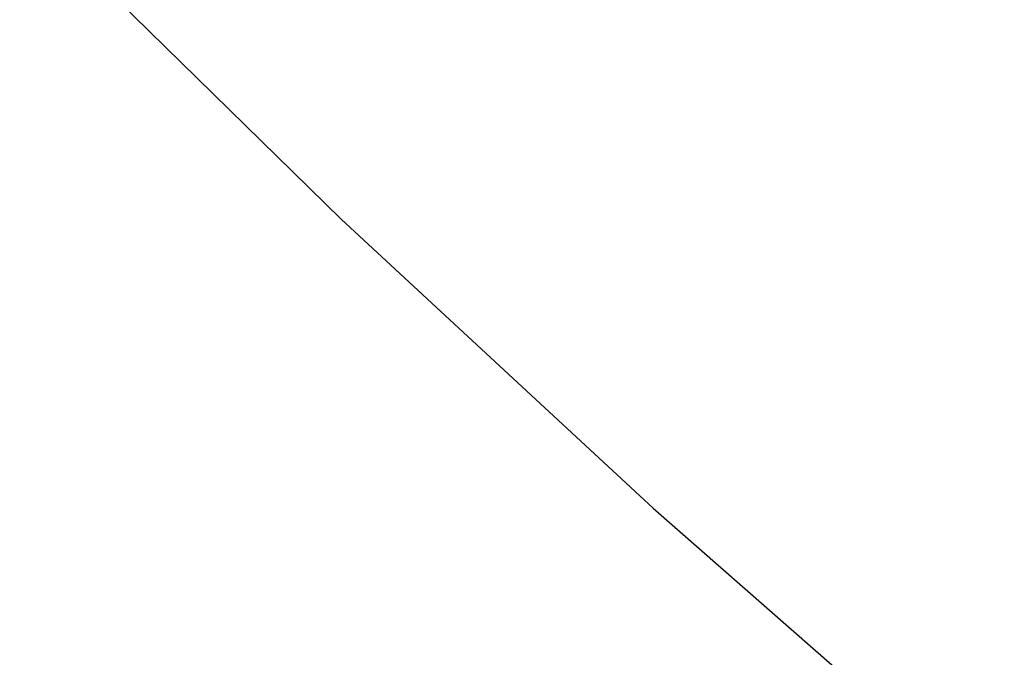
# Paper-space layout '_Trimétrica' of a CAD drawing. Header units: millimetres. Extents: x -779 to 107, y -976 to -84.
# Tile 19 of 197: x -477 to -455, y -687 to -673. Entities that reach past the tile are written whole.
import ezdxf

# ---------------------------------------------------------------- set-up
doc = ezdxf.new("R2010")
doc.units = ezdxf.units.MM

psp = doc.layouts.new('_Trimétrica')

# ---------------------------------------------------------------- linework, layer by layer
at = {"color": 7, "linetype": 'Continuous', "lineweight": 25, "flags": 128}
psp.add_lwpolyline([(-476.377, -670.428), (-469.512, -677.16), (-462.467, -683.693), (-455.253, -690.019), (-447.877, -696.128), (-440.351, -702.012), (-432.685, -707.665), (-424.888, -713.077), (-416.972, -718.242), (-408.947, -723.153)], dxfattribs=at)
at = {"color": 7, "linetype": 'Continuous', "lineweight": 25}
for points, knots in [([(-485.154, -349.157), (-484.478, -348.657), (-482.076, -346.879), (-477.737, -344.077), (-472.152, -340.754), (-466.372, -337.701), (-460.421, -334.901), (-454.304, -332.364), (-448.031, -330.092), (-441.61, -328.087), (-435.048, -326.352), (-428.356, -324.888), (-421.542, -323.698), (-414.615, -322.782), (-407.583, -322.141), (-400.457, -321.777), (-393.244, -321.69), (-385.955, -321.879), (-378.599, -322.344), (-371.186, -323.086), (-363.725, -324.102), (-356.225, -325.393), (-348.698, -326.955), (-341.152, -328.789), (-333.598, -330.89), (-326.046, -333.257), (-318.507, -335.887), (-310.989, -338.776), (-303.503, -341.92), (-296.06, -345.317), (-288.669, -348.96), (-281.341, -352.847), (-274.085, -356.97), (-266.912, -361.326), (-259.831, -365.908), (-252.851, -370.711), (-245.983, -375.727), (-239.235, -380.95), (-232.617, -386.374), (-226.138, -391.99), (-219.807, -397.791), (-213.632, -403.77), (-207.621, -409.918), (-201.783, -416.227), (-196.127, -422.688), (-190.658, -429.293), (-185.386, -436.032), (-180.316, -442.897), (-175.456, -449.877), (-170.812, -456.964), (-166.39, -464.148), (-162.197, -471.418), (-158.237, -478.765), (-154.517, -486.179), (-151.04, -493.65), (-147.811, -501.167), (-144.834, -508.721), (-142.114, -516.301), (-139.653, -523.897), (-137.455, -531.498), (-135.522, -539.094), (-133.857, -546.676), (-132.461, -554.232), (-131.335, -561.754), (-130.483, -569.23), (-129.903, -576.652), (-129.596, -584.009), (-129.564, -591.291), (-129.805, -598.491), (-130.319, -605.597), (-131.106, -612.602), (-132.164, -619.496), (-133.492, -626.27), (-135.089, -632.917), (-136.952, -639.427), (-139.08, -645.792), (-141.47, -652.004), (-144.12, -658.055), (-147.028, -663.937), (-150.185, -669.645), (-153.606, -675.156), (-156.516, -679.478), (-158.369, -681.886), (-158.915, -682.595)], [0, 0, 0, 0, 0.004978, 0.017693, 0.030397, 0.04309, 0.055768, 0.068432, 0.08108, 0.093711, 0.106327, 0.118926, 0.131511, 0.144081, 0.156639, 0.169184, 0.181719, 0.194244, 0.206762, 0.219271, 0.231775, 0.244274, 0.256768, 0.269259, 0.281747, 0.294233, 0.306717, 0.3192, 0.331682, 0.344164, 0.356646, 0.369128, 0.381609, 0.394091, 0.406573, 0.419056, 0.431539, 0.444022, 0.456505, 0.468989, 0.481473, 0.493956, 0.50644, 0.518923, 0.531407, 0.54389, 0.556372, 0.568854, 0.581335, 0.593815, 0.606295, 0.618774, 0.631252, 0.64373, 0.656206, 0.668683, 0.681159, 0.693634, 0.70611, 0.718586, 0.731063, 0.743541, 0.756021, 0.768504, 0.780989, 0.793478, 0.805973, 0.818473, 0.83098, 0.843495, 0.85602, 0.868555, 0.881102, 0.893662, 0.906236, 0.918826, 0.931432, 0.944054, 0.956693, 0.969348, 0.98202, 0.994706, 1, 1, 1, 1]), ([(-471.768, -569.565), (-471.18, -570.713), (-469.489, -574.01), (-466.509, -579.395), (-462.758, -585.682), (-458.774, -591.865), (-454.569, -597.936), (-450.15, -603.882), (-445.525, -609.694), (-440.701, -615.36), (-435.689, -620.872), (-430.497, -626.218), (-425.133, -631.39), (-419.608, -636.379), (-413.932, -641.174), (-408.113, -645.768), (-402.164, -650.153), (-396.094, -654.32), (-389.913, -658.261), (-383.634, -661.97), (-377.266, -665.439), (-370.822, -668.663), (-364.312, -671.634), (-357.749, -674.347), (-351.144, -676.797), (-344.509, -678.98), (-337.856, -680.889), (-331.196, -682.523), (-324.544, -683.877), (-317.91, -684.948), (-311.307, -685.734), (-304.747, -686.234), (-298.243, -686.446), (-291.807, -686.369), (-285.452, -686.004), (-279.189, -685.351), (-273.031, -684.413), (-266.989, -683.189), (-261.075, -681.685), (-255.3, -679.902), (-249.675, -677.845), (-244.21, -675.518), (-238.916, -672.925), (-233.799, -670.076), (-228.881, -666.961), (-224.918, -664.202), (-222.675, -662.392), (-221.932, -661.792)], [0, 0, 0, 0, 0.012178, 0.03497, 0.057762, 0.080554, 0.103345, 0.126136, 0.148927, 0.171718, 0.194508, 0.217299, 0.240091, 0.262884, 0.285678, 0.308474, 0.331271, 0.354071, 0.376872, 0.399676, 0.422482, 0.44529, 0.468099, 0.490909, 0.513719, 0.536527, 0.559333, 0.582135, 0.604931, 0.627718, 0.650494, 0.673256, 0.696001, 0.718726, 0.741427, 0.764102, 0.786746, 0.809357, 0.831933, 0.854471, 0.876971, 0.899433, 0.921857, 0.944246, 0.966602, 0.988931, 1, 1, 1, 1])]:
    psp.add_open_spline(points, degree=3, knots=knots, dxfattribs=at)

doc.saveas('drawing.dxf')
